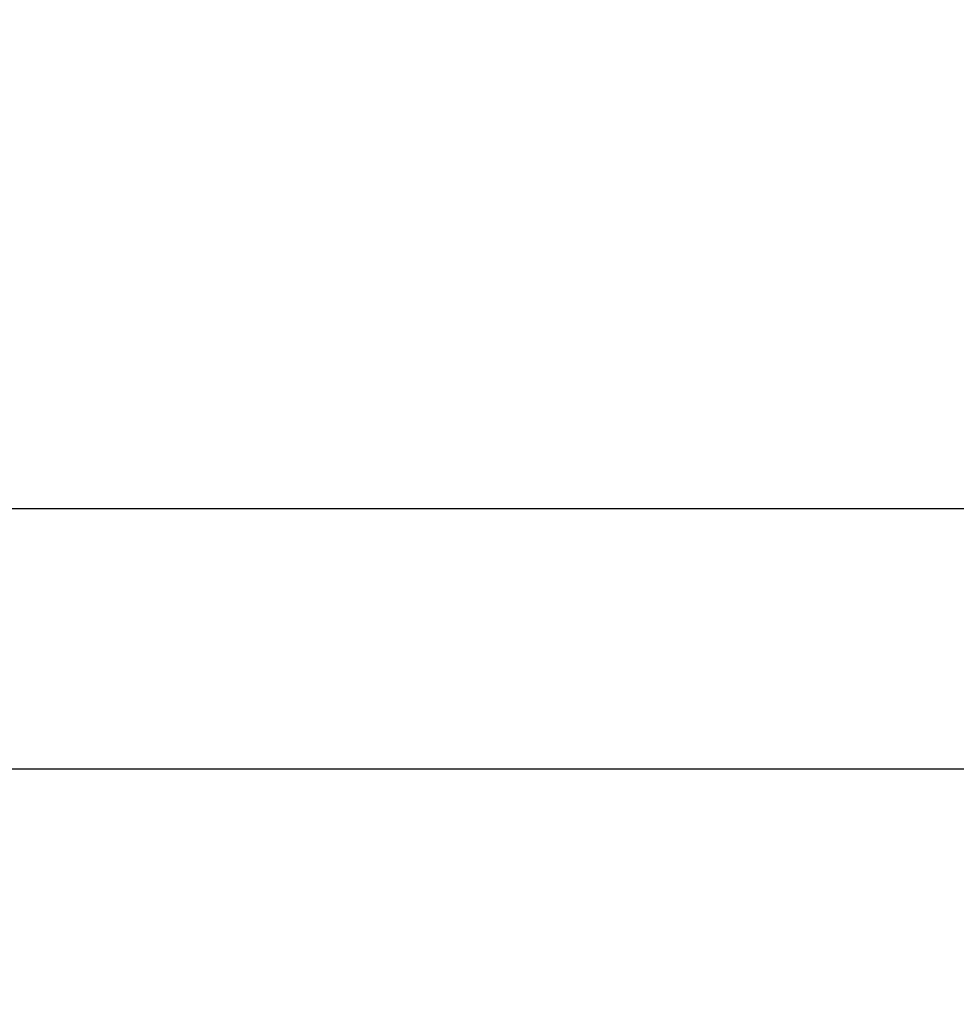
# Model space of a CAD drawing. Header units: millimetres. Extents: x -374129 to 1163271, y -112652 to 695637.
# Tile 143 of 256: x 61681 to 62402, y -32771 to -32013. Entities that reach past the tile are written whole.
import ezdxf
from ezdxf import colors
from ezdxf.entities.mleader import LeaderData, LeaderLine
from ezdxf.math import Vec2, Vec3

# ---------------------------------------------------------------- set-up
doc = ezdxf.new("R2010")
doc.units = ezdxf.units.MM
doc.layers.add('KRT_opisy', color=146, linetype='Continuous')
doc.layers.add('KRT_technologia', color=30, linetype='Continuous')
doc.styles.add('WYMIAR', font='romans.shx', dxfattribs={"width": 0.8})

# ---------------------------------------------------------------- blocks, each defined once
blk = doc.blocks.new('sys napowietrzania')
at = {"layer": 'KRT_technologia', "linetype": 'ByBlock', "lineweight": -2, "extrusion": (0, -1, -1.83697e-16)}
for p, q in [((67477.61, -301.76, 904.27), (62297.61, -301.76, 904.27)), ((62297.61, -501.76, 904.27), (67477.61, -501.76, 904.27))]:
    blk.add_line(p, q, dxfattribs=at)

msp = doc.modelspace()

# ---------------------------------------------------------------- block references
msp.add_blockref('sys napowietrzania', (-1019.98, -32087.66, 3070))

# ---------------------------------------------------------------- next in the draw order: leaders
at = {"layer": 'KRT_opisy', "color": 1}
ml = msp.add_multileader_mtext('Standard', dxfattribs=at)
ml.set_content('\\C54;SZAFA AKPIA -DOKŁADNE WYMIARY W TRAKCIE DOBORU I ROZMIESZCZENIA ELEMENTÓW AUTOMATYKI PO UWZGLĘDNIENIU RZECZYWISTYCH POTRZEB MONTAŻOWYCH', style='WYMIAR')
ml.set_leader_properties(color=1)
ml.build(insert=Vec2(0, 0))
ml.multileader.update_dxf_attribs({"text_right_attachment_type": 6, "dogleg_length": 0.36, "arrow_head_size": 200, "scale": 100})
ctx = ml.context
ctx.base_point, ctx.scale, ctx.char_height, ctx.arrow_head_size, ctx.landing_gap_size, ctx.plane_origin = Vec3(32699.33, -27661.99), 100, 200, 200, 9, Vec3(4731.61, -111551.57)
ctx.right_attachment = 6
notes = []
notes.append((ctx, [(0, (1, 1, 0), (32663.33, -27661.99), (1, 0), 36, [(1, [(31840, -32770.64)], 0, [])])]))
ctx.mtext.insert, ctx.mtext.width, ctx.mtext.defined_height, ctx.mtext.flow_direction = Vec3(32708.33, -27561.99), 5517.2638, 1534.23, 5
ctx.mtext.has_bg_fill, ctx.mtext.bg_color, ctx.mtext.bg_scale_factor, ctx.mtext.bg_transparency, ctx.mtext.use_window_bg_color = 1, -1027028792, 1.5, 0, 1
for ctx, leaders in notes:
    for number, flags, end, landing, length, lines in leaders:
        leader = LeaderData()
        leader.index, (leader.has_last_leader_line, leader.has_dogleg_vector, leader.attachment_direction) = number, flags
        leader.last_leader_point, leader.dogleg_vector, leader.dogleg_length = Vec3(end), Vec3(landing), length
        for number, points, colour, breaks in lines:
            line = LeaderLine()
            line.index, line.vertices, line.color, line.breaks = number, Vec3.list(points), colors.encode_raw_color(colour), breaks
            leader.lines.append(line)
        ctx.leaders.append(leader)

doc.saveas('drawing.dxf')
